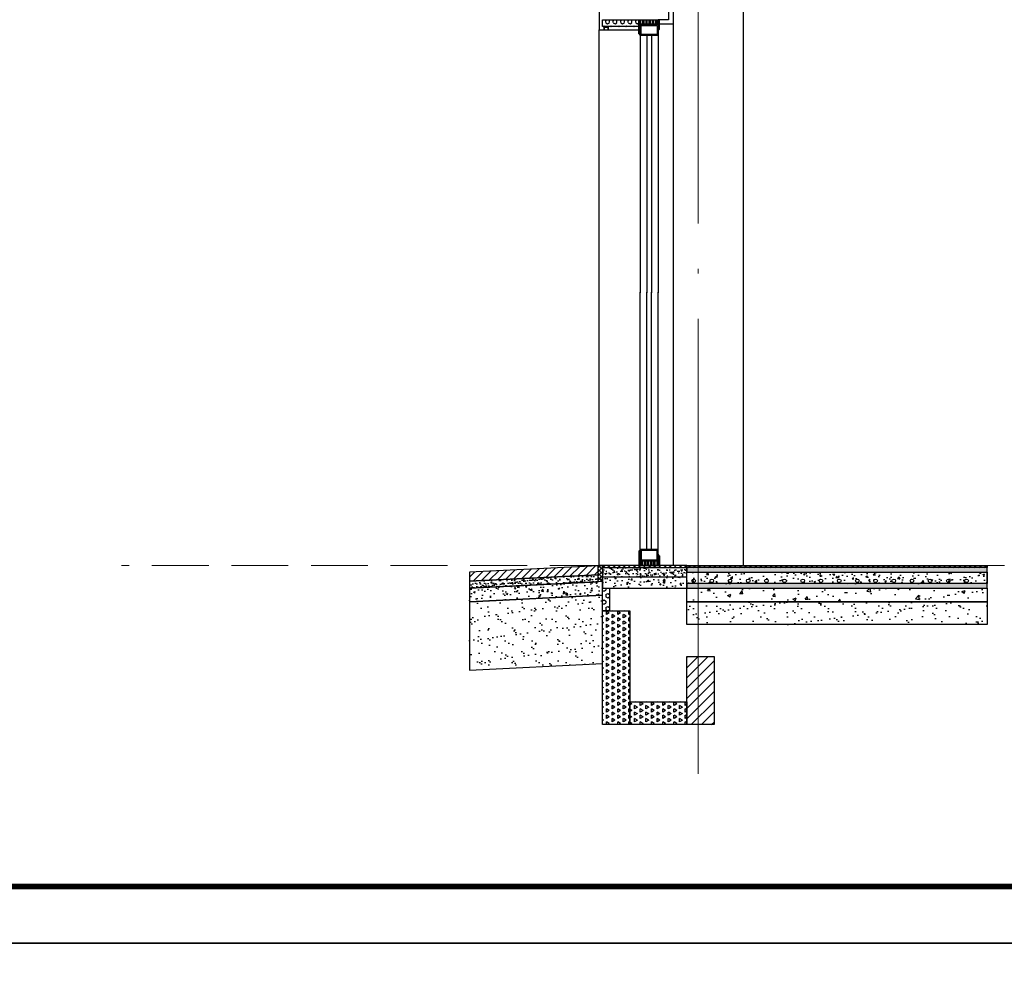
# Model space of a CAD drawing. Extents: x 447288 to 563800, y -194684 to 241749.
# Tile 40 of 91: x 472292 to 476622, y -150252 to -146072. Entities that reach past the tile are written whole.
import ezdxf

# ---------------------------------------------------------------- set-up
doc = ezdxf.new("R2010")
doc.units = 0
doc.header["$LTSCALE"] = 1000
for name, pattern in [('35$0$DASH', [0.35, 0.25, -0.1]), ('DASH', [0.35, 0.25, -0.1]), ('DOTE', [2.4200000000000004, 2, -0.2, 0.02, -0.2])]:
    doc.linetypes.add(name, pattern=pattern)
doc.layers.get('0').update_dxf_attribs({"lineweight": 20})
for name, color, linetype in [('35$0$A-detl-FINISH', 1, 'Continuous'), ('35$0$A-detl-XH', 8, 'Continuous'), ('35$0$PUB_HATCH', 8, 'Continuous'), ('35$0$保温层', 2, 'Continuous'), ('8$0$PUB_HATCH', 8, 'Continuous'), ('A-ELEV-THIN', 7, 'Continuous'), ('A-ELEV-WIN1', 135, 'Continuous'), ('A-FACE', 7, 'Continuous'), ('A-OVER', 7, 'Continuous'), ('block', 7, 'Continuous'), ('fill', 252, 'Continuous'), ('PUB_HATCH', 8, 'Continuous'), ('PUB_TITLE', 4, 'Continuous'), ('SURFACE', 6, 'Continuous')]:
    doc.layers.add(name, color=color, linetype=linetype)
doc.layers.add('A-ASIS', color=115, linetype='DASH', lineweight=0, plot=False)
doc.layers.add('DOTE', color=10, linetype='DOTE', lineweight=9)
doc.layers.add('防水', color=124, linetype='Continuous', lineweight=0)
pattern_1 = [(150, (-896823.267036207, -36838.28325070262), (-24.74667295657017, -14.28749487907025), [14.2875, -14.2875]), (210, (-896823.267036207, -36838.28325070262), (-2.9565701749e-06, -28.57499487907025), [14.2875, -14.2875]), (90, (-896835.640386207, -36845.42700070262), (-24.74667, 14.2875), [14.2875, -14.2875])]

# ---------------------------------------------------------------- blocks, each defined once
blk = doc.blocks.new('20200108.10433330')
at = {"layer": 'PUB_HATCH'}
blk.add_hatch(color=251, dxfattribs=at).paths.add_polyline_path([(20, 15), (0, 15), (0, 0), (3, 0), (3, 12), (17, 12), (17, 0), (20, 0)])
at = {"layer": 'A-ELEV-THIN'}
blk.add_lwpolyline([(20, 15), (0, 15), (0, 0), (3, 0), (3, 12), (17, 12), (17, 0), (20, 0)], close=True, dxfattribs=at)
blk = doc.blocks.new('A$C5B8A4F07')
at = {"layer": 'A-OVER'}
for p, q in [((3.500000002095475, -3.000000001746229), (3.500000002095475, -17.0000000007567)), ((10.50000000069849, -17.0000000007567), (10.50000000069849, -3.000000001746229)), ((17.50000000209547, -3.000000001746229), (17.50000000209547, -17.0000000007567)), ((24.50000000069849, -17.0000000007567), (24.50000000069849, -3.000000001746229)), ((31.50000000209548, -3.000000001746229), (31.50000000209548, -17.0000000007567)), ((38.50000000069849, -17.0000000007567), (38.50000000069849, -3.000000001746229)), ((45.50000000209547, -3.000000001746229), (45.50000000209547, -17.0000000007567)), ((52.50000000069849, -17.0000000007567), (52.50000000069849, -3.000000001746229)), ((59.50000000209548, -3.000000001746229), (59.50000000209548, -17.0000000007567)), ((66.50000000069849, -17.0000000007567), (66.50000000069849, -3.000000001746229)), ((73.50000000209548, -3.000000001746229), (73.50000000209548, -17.0000000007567))]:
    blk.add_line(p, q, dxfattribs=at)
for centre, major_axis, ratio, start_param, end_param in [((77.00000000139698, -3.000000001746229), (-3.499999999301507, 3.464245e-10), 0.8571428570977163, 3.682692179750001, 6.28318530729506), ((3.0267984e-09, -17.0000000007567), (-3.499999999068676, 5.55234e-11), 0.8571428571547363, 1.570796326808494, 3.1415926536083), ((7.000000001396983, -3.000000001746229), (-3.499999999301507, 3.464245e-10), 0.8571428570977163, 3.141592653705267, 6.28318530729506), ((14, -17.0000000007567), (3.499999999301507, 3.671023e-10), 0.8571428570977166, 3.141592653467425, 4.712388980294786), ((14.0000000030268, -17.0000000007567), (-3.499999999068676, 5.55234e-11), 0.8571428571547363, 1.570796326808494, 3.1415926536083), ((21.00000000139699, -3.000000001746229), (-3.499999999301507, 3.464245e-10), 0.8571428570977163, 3.141592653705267, 6.28318530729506), ((28, -17.0000000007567), (3.499999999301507, 3.671023e-10), 0.8571428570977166, 3.141592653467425, 4.712388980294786), ((28.0000000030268, -17.0000000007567), (-3.499999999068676, 5.55234e-11), 0.8571428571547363, 1.570796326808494, 3.1415926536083), ((35.00000000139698, -3.000000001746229), (-3.499999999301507, 3.464245e-10), 0.8571428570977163, 3.141592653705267, 6.28318530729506), ((42, -17.0000000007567), (3.499999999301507, 3.671023e-10), 0.8571428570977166, 3.141592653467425, 4.712388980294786), ((42.00000000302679, -17.0000000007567), (-3.499999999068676, 5.55234e-11), 0.8571428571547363, 1.570796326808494, 3.1415926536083), ((49.00000000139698, -3.000000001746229), (-3.499999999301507, 3.464245e-10), 0.8571428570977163, 3.141592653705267, 6.28318530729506), ((56, -17.0000000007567), (3.499999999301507, 3.671023e-10), 0.8571428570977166, 3.141592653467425, 4.712388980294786), ((56.0000000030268, -17.0000000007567), (-3.499999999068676, 5.55234e-11), 0.8571428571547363, 1.570796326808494, 3.1415926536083), ((63.00000000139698, -3.000000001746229), (-3.499999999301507, 3.464245e-10), 0.8571428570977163, 3.141592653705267, 6.28318530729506), ((70, -17.0000000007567), (3.499999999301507, 3.671023e-10), 0.8571428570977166, 3.141592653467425, 4.712388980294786), ((70.0000000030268, -17.0000000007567), (-3.499999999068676, 5.55234e-11), 0.8571428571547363, 1.570796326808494, 3.1415926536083)]:
    blk.add_ellipse(centre, major_axis=major_axis, ratio=ratio, start_param=start_param, end_param=end_param, dxfattribs=at)
blk = doc.blocks.new('A$C768061CF')
at = {"layer": '防水'}
h = blk.add_hatch(color=256, dxfattribs=at)
edge = h.paths.add_edge_path()
edge.add_line((5, 1.55705493e-08), (5, 70.00000001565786))
edge.add_arc((-4.692196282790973, 70.38075277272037), 9.699672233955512, 298.93047216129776, 357.75032269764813, ccw=False)
edge.add_line((0, 61.89152810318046), (0, 1.55705493e-08))
edge.add_line((0, 1.55705493e-08), (5, 1.55705493e-08))
h = blk.add_hatch(color=256, dxfattribs=at)
edge = h.paths.add_edge_path()
edge.add_line((85, 1.55705493e-08), (85, 49.44352616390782))
edge.add_arc((94.69219628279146, 49.82427892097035), 9.699672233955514, 182.2496773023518, 241.0695278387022)
edge.add_line((90, 41.33505425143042), (90, 1.55705493e-08))
edge.add_line((90, 1.55705493e-08), (85, 1.55705493e-08))
at = {"layer": 'A-ELEV-WIN1'}
for points in [[(5, 20.00000000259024), (85, 20.00000000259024), (85, 70.00000000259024), (5, 70.00000000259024)], [(5, 20.00000000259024), (85, 20.00000000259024), (85, 70.00000000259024), (5, 70.00000000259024)], [(10, 25.00000000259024), (80, 25.00000000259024), (80, 65.00000000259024), (10, 65.00000000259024)]]:
    blk.add_lwpolyline(points, close=True, dxfattribs=at)
at = {"layer": 'A-OVER'}
for points in [[(5, 1.55705493e-08), (5, 70.00000001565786, -0.262437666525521), (0, 61.89152810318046), (0, 1.55705493e-08)], [(85, 1.55705493e-08), (85, 49.44352616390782, 0.262437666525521), (90, 41.33505425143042), (90, 1.55705493e-08)]]:
    blk.add_lwpolyline(points, format="xyb", close=True, dxfattribs=at)
at = {"layer": 'PUB_HATCH'}
blk.add_line((85, 20.00000001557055), (85, 1.55705493e-08), dxfattribs=at)
at = {"layer": 'A-OVER'}
blk.add_blockref('A$C5B8A4F07', (4.999999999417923, 19.99999999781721), dxfattribs=at)
blk = doc.blocks.new('*U231')
blk.add_lwpolyline([(-45.00000000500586, 0), (45.00000000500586, 0)])
at = {"layer": 'A-ELEV-WIN1'}
for p, q in [((-39.99999999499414, 70.0000000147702), (-40.00000006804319, 1201.500054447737)), ((-9.999999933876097, 70.00000001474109), (-10.00000003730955, 1201.500054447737)), ((10.0000000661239, 70.00000001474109), (9.999999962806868, 1201.500054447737)), ((40.00000000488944, 70.0000000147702), (39.99999993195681, 1201.500054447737))]:
    blk.add_line(p, q, dxfattribs=at)
at = {"layer": 'A-OVER'}
blk.add_blockref('A$C768061CF', (-44.99999999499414, 1.2179953e-08), dxfattribs=at)
blk = doc.blocks.new('*U119')
at = {"layer": 'PUB_HATCH'}
h = blk.add_hatch(dxfattribs=at)
h.set_pattern_fill('HEX', color=256, scale=10, style=0)
h.set_pattern_definition([(0, (-753646.2738851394, 93869.30409602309), (0, 16.49778), [9.525, -19.05]), (120, (-753646.2738851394, 93869.30409602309), (-14.28749658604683, -8.248889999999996), [9.524999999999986, -19.04999999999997]), (60, (-753636.7488851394, 93869.30409602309), (-14.28749658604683, 8.248890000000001), [9.525, -19.05])])
h.paths.add_polyline_path([(-30.00000275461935, 30.00000275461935), (-30.00000275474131, -130.003103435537), (-1.219576e-10, -130.003103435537), (0, -5.82077e-11), (0, 30.00000275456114)])
at = {"layer": 'SURFACE'}
blk.add_lwpolyline([(-30.00000275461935, 30.00000275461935), (-30.00000275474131, -130.003103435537), (-1.219576e-10, -130.003103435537), (0, 0), (0, -5.82077e-11), (0, 30.00000275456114)], close=True, dxfattribs=at)
blk = doc.blocks.new('A$C41EA4FEE')
at = {"layer": 'PUB_HATCH'}
h = blk.add_hatch(dxfattribs=at)
h.set_pattern_fill('ANSI37', color=256, scale=8)
h.set_pattern_definition([(45, (-708028.9407824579, 456856.007386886), (-8.980256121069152, 8.980256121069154), []), (135, (-708028.9407824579, 456856.007386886), (-8.980256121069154, -8.980256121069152), [])])
h.paths.add_polyline_path([(-40.00310747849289, -1.659279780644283), (-20.00310747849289, 0.0073868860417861), (-20.00310747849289, -59.99261311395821), (-40.00310747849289, -61.65927978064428)])
h = blk.add_hatch(dxfattribs=at)
h.set_pattern_fill('ANSI37', color=256, scale=8)
h.set_pattern_definition([(45, (-708028.940782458, 456856.007386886), (-8.980256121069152, 8.980256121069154), []), (135, (-708028.940782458, 456856.007386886), (-8.980256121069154, -8.980256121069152), [])])
h.paths.add_polyline_path([(-40.00310747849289, -1.659279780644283), (-20.00310747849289, 0.0073868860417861), (-20.00310747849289, -70.74672516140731), (-40.00310747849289, -71.74672516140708)])
h = blk.add_hatch(dxfattribs=at)
h.set_pattern_fill('ANSI31', color=256, scale=15, style=0)
h.set_pattern_definition([(45, (-651969.7706645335, -105601.3198564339), (-16.83798022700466, 16.83798022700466), [])])
h.paths.add_polyline_path([(-40.00310747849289, -41.70924856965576), (-40.00310747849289, -1.659279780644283), (-605.8021910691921, -29.9492339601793), (-605.8021910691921, -69.99920274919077)])
h = blk.add_hatch(dxfattribs=at)
h.set_pattern_fill('AR-SAND', color=256, scale=10, style=0)
h.set_pattern_definition([(37.5, (-651969.7706645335, -105601.3198564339), (-0.8000156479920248, 24.47066186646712), [0, -19.304, 0, -21.59, 0, -20.6375]), (7.499999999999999, (-651969.7706645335, -105601.3198564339), (22.47616415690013, 35.84125502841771), [0, -10.414, 0, -17.399, 0, -6.667499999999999]), (327.5, (-651985.3916645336, -105601.3198564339), (39.5496185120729, 0.071859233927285), [0, -6.349999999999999, 0, -22.86, 0, -29.845]), (317.5, (-651985.3916645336, -105601.3198564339), (38.17782262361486, 11.14646616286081), [0, -3.174999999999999, 0, -14.986, 0, -17.145])])
h.paths.add_polyline_path([(-40.00310747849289, -71.74672516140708), (-40.00310747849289, -61.65927978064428), (-40.00310747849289, -41.70924856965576), (-605.8021910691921, -69.99920274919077), (-605.8021910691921, -100.0366793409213)])
h = blk.add_hatch(dxfattribs=at)
h.set_pattern_fill('混凝土', color=256, scale=10, style=0)
h.set_pattern_definition([(50, (-651969.7706645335, -105601.3198564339), (71.72601826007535, -6.27521349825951), [7.5, -82.5]), (355, (-651969.7706645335, -105601.3198564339), (-13.8751333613, 75.21921337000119), [6, -66]), (100.4514, (-651963.7934965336, -105601.8427904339), (57.85093817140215, 68.94395420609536), [6.374019, -70.1142112]), (46.1842, (-651969.7706645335, -105581.3198564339), (106.7241048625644, -16.5519014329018), [11.25, -123.75]), (96.6356, (-651960.8769900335, -105582.6991871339), (93.46627055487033, 97.41178709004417), [9.561028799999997, -105.1713]), (351.1842000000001, (-651969.7706645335, -105581.3198564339), (93.46619451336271, 97.41186009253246), [9, -99]), (21, (-651959.7706645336, -105586.3198564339), (59.69070521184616, -40.26188906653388), [7.5, -82.5]), (326, (-651959.7706645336, -105586.3198564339), (24.33153319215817, 72.5150045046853), [6, -66]), (71.4514, (-651954.7964412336, -105589.675017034), (84.02226285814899, 32.25304967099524), [6.374019, -70.1142112]), (37.5, (-651969.7706645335, -105601.3198564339), (1.215985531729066, 33.28938538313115), [0, -65.19999999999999, 0, -67, 0, -66.25]), (7.499999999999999, (-651969.7706645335, -105601.3198564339), (26.30695374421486, 39.44117118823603), [0, -38.2, 0, -63.7, 0, -25.25]), (327.5, (-651992.0706645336, -105601.3198564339), (53.3822436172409, -2.255487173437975), [0, -25, 0, -78, 0, -103.5]), (317.5, (-652002.0706645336, -105601.3198564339), (58.31861693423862, 10.01049823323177), [0, -32.5, 0, -51.79999999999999, 0, -73.5])])
h.paths.add_polyline_path([(-20.00310747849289, -130.8216783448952), (-20.00310747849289, -70.74672516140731), (-605.8021910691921, -100.0366793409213), (-605.8021910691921, -160.1116325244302)])
h = blk.add_hatch(dxfattribs=at)
h.set_pattern_fill('AR-SAND', color=256, scale=30)
h.set_pattern_definition([(37.5, (-651969.7706645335, -105601.3198564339), (-2.400046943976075, 73.41198559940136), [0, -57.91199999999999, 0, -64.77000000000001, 0, -61.91250000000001]), (7.499999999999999, (-651969.7706645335, -105601.3198564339), (67.42849247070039, 107.5237650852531), [0, -31.242, 0, -52.197, 0, -20.0025]), (327.5, (-652016.6336645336, -105601.3198564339), (118.6488555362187, 0.215577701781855), [0, -19.05, 0, -68.58, 0, -89.53500000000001]), (317.5, (-652016.6336645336, -105601.3198564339), (114.5334678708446, 33.43939848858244), [0, -9.525, 0, -44.958, 0, -51.43499999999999])])
h.paths.add_polyline_path([(-20.00310747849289, -130.8216783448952), (-605.8021910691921, -160.1116325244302), (-605.8021910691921, -460.4863984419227), (-20.00310747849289, -431.1964442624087)])
at = {"layer": 'A-FACE', "color": 2}
blk.add_lwpolyline([(-40.00310747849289, -41.70924856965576), (-40.00310747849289, -1.659279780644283), (-605.8021910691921, -29.9492339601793), (-605.8021910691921, -69.99920274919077)], close=True, dxfattribs=at)
at = {"layer": 'A-OVER'}
for points in [[(-40.00310747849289, -1.659279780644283), (-20.00310747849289, 0.0073868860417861), (-20.00310747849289, -59.99261311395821), (-40.00310747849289, -61.65927978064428)], [(-40.00310747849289, -1.659279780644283), (-20.00310747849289, 0.0073868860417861), (-20.00310747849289, -70.74672516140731), (-40.00310747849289, -71.74672516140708)], [(-40.00310747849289, -71.74672516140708), (-40.00310747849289, -61.65927978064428), (-40.00310747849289, -61.65927978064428), (-40.00310747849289, -41.70924856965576), (-605.8021910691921, -69.99920274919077), (-605.8021910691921, -100.0366793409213)], [(-20.00310747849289, -130.8216783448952), (-20.00310747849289, -70.74672516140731), (-605.8021910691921, -100.0366793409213), (-605.8021910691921, -160.1116325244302)], [(-20.00310747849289, -130.8216783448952), (-605.8021910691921, -160.1116325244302), (-605.8021910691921, -460.4863984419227), (-20.00310747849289, -431.1964442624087)]]:
    blk.add_lwpolyline(points, close=True, dxfattribs=at)
blk = doc.blocks.new('*U168')
at = {"layer": '35$0$A-detl-XH', "linetype": 'Continuous'}
h = blk.add_hatch(dxfattribs=at)
h.set_pattern_fill('混凝土', color=256, scale=10, style=0)
h.set_pattern_definition([(50, (-50413.92976868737, -34543.10917597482), (71.72601826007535, -6.27521349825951), [7.5, -82.5]), (355, (-50413.92976868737, -34543.10917597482), (-13.8751333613, 75.21921337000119), [6, -66]), (100.4514, (-50407.95260068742, -34543.63210997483), (57.85093817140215, 68.94395420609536), [6.374019, -70.1142112]), (46.18420000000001, (-50413.92976868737, -34523.10917597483), (106.7241048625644, -16.5519014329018), [11.24999999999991, -123.7499999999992]), (96.6356, (-50405.03609418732, -34524.48850667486), (93.46627055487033, 97.41178709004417), [9.561028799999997, -105.1713]), (351.1842000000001, (-50413.92976868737, -34523.10917597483), (93.46619451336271, 97.41186009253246), [9, -99]), (21, (-50403.92976868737, -34528.10917597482), (59.69070521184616, -40.26188906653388), [7.5, -82.5]), (326, (-50403.92976868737, -34528.10917597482), (24.33153319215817, 72.5150045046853), [6, -66]), (71.4514, (-50398.95554538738, -34531.46433657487), (84.02226285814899, 32.25304967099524), [6.374019, -70.1142112]), (37.5, (-50413.92976868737, -34543.10917597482), (1.215985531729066, 33.28938538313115), [0, -65.19999999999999, 0, -67, 0, -66.25]), (7.499999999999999, (-50413.92976868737, -34543.10917597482), (26.30695374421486, 39.44117118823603), [0, -38.2, 0, -63.7, 0, -25.25]), (327.5, (-50436.22976868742, -34543.10917597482), (53.3822436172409, -2.255487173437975), [0, -25, 0, -78, 0, -103.5]), (317.5, (-50446.22976868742, -34543.10917597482), (58.31861693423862, 10.01049823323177), [0, -32.5, 0, -51.79999999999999, 0, -73.5])])
h.paths.add_polyline_path([(-487.7886558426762, 99.9924670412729), (833.6118146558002, 99.99234911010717), (833.6118146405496, 49.99988189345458), (-487.7886558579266, 49.99999982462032)])
at = {"layer": '35$0$PUB_HATCH'}
h = blk.add_hatch(dxfattribs=at)
h.set_pattern_fill('ANSI31', color=256, scale=10, style=0)
h.set_pattern_definition([(45, (11.64276543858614, 0.0049129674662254), (-11.22532015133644, 11.22532015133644), [])])
h.paths.add_polyline_path([(-487.7886558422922, 129.9923491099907), (833.6118146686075, 129.9923491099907), (833.6118146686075, 119.9923491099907), (-487.7886558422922, 119.9923491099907)])
at = {"layer": '8$0$PUB_HATCH'}
h = blk.add_hatch(dxfattribs=at)
h.set_pattern_fill('HONEY', color=252, scale=5)
h.set_pattern_definition([(0, (833.6118146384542, 0), (11.90625, 6.874074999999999), [7.9375, -15.875]), (120, (833.6118146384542, 0), (-11.90624857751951, 6.874077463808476), [7.937499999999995, -15.87499999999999]), (60, (833.6118146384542, 0), (1.4224804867e-06, 13.74815246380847), [-15.875, 7.9375])])
h.paths.add_polyline_path([(833.6118146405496, 49.99988206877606), (-487.7886558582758, 50), (-487.7886558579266, 30), (833.6118146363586, 29.99988206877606)])
at = {"layer": 'PUB_HATCH', "linetype": 'Continuous'}
h = blk.add_hatch(dxfattribs=at)
h.set_pattern_fill('AR-SAND', color=256, scale=10, style=0)
h.set_pattern_definition([(37.5, (-50413.92976867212, -34533.11670893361), (-0.8000156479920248, 24.47066186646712), [0, -19.304, 0, -21.59, 0, -20.6375]), (7.499999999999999, (-50413.92976867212, -34533.11670893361), (22.47616415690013, 35.84125502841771), [0, -10.414, 0, -17.399, 0, -6.667499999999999]), (327.5, (-50429.55076867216, -34533.11670893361), (39.5496185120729, 0.071859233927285), [0, -6.349999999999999, 0, -22.86, 0, -29.845]), (317.5, (-50429.55076867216, -34533.11670893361), (38.17782262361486, 11.14646616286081), [0, -3.174999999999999, 0, -14.986, 0, -17.145])])
h.paths.add_polyline_path([(833.6118145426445, 99.99234910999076), (833.6118146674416, 119.9923491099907), (-487.7886558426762, 119.9924670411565), (-487.7886557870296, 99.9924670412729)])
blk.add_lwpolyline([(-487.7886558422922, 129.9923491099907), (833.6118146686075, 129.9923491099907), (833.6118146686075, 119.9923491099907), (-487.7886558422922, 119.9923491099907)], close=True)
at = {"linetype": 'Continuous'}
blk.add_lwpolyline([(833.6118145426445, 99.99234910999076), (833.6118146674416, 119.9923491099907), (-487.7886558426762, 119.9924670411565), (-487.7886557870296, 99.9924670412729)], close=True, dxfattribs=at)
at = {"layer": '35$0$A-detl-FINISH', "linetype": 'Continuous'}
blk.add_line((-462.7886555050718, 99.9924670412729), (833.6118146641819, 99.99234910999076), dxfattribs=at)
for centre in [(-457.3738583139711, 62.0011796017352), (-377.3738583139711, 62.0011796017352), (-297.3738583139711, 62.0011796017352), (-217.3738583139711, 62.0011796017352), (-137.3738583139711, 62.0011796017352), (-57.37385831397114, 62.0011796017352), (22.62614168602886, 62.0011796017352), (102.6261416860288, 62.0011796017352), (182.6261416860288, 62.0011796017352), (262.6261416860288, 62.0011796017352), (342.6261416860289, 62.0011796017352), (422.6261416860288, 62.0011796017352), (502.6261416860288, 62.0011796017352), (582.6261416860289, 62.0011796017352), (662.6261416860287, 62.0011796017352), (742.6261416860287, 62.0011796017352)]:
    blk.add_circle(centre, 8, dxfattribs=at)
at = {"layer": '35$0$保温层'}
blk.add_lwpolyline([(833.6118146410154, 51.99988206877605), (833.6118145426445, 99.99234910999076)], dxfattribs=at)
at = {"layer": 'A-ELEV-THIN'}
blk.add_lwpolyline([(-487.7886558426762, 99.9924670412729), (833.6118146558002, 99.99234911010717), (833.6118146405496, 49.99988189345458), (-487.7886558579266, 49.99999982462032)], close=True, dxfattribs=at)
at = {"layer": 'SURFACE', "color": 2}
blk.add_lwpolyline([(833.6118146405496, 49.99988206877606), (-487.7886558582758, 50), (-487.7886558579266, 30), (833.6118146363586, 29.99988206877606)], close=True, dxfattribs=at)
at = {"layer": '防水', "linetype": '35$0$DASH', "ltscale": 0.15, "const_width": 0.8}
blk.add_lwpolyline([(-487.7886558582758, 49.99999999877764), (833.6118146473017, 49.99988189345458)], dxfattribs=at)
blk = doc.blocks.new('*U167')
at = {"layer": 'PUB_HATCH'}
h = blk.add_hatch(dxfattribs=at)
h.set_pattern_fill('HEX', color=256, scale=10, angle=-90.00000000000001, style=0)
h.set_pattern_definition([(270, (94282.5402454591, 753541.273488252), (16.49778, -3e-15), [9.525, -19.05]), (29.99999999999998, (94282.5402454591, 753541.273488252), (-8.248889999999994, 14.28749658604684), [9.524999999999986, -19.04999999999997]), (330, (94282.5402454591, 753531.7484882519), (8.248890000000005, 14.28749658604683), [9.524999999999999, -19.05])])
h.paths.add_polyline_path([(0, 0), (-2.91038e-11, 100.0000000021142), (30.00000275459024, 100.0000000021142), (30.00000275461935, 0)])
at = {"layer": 'SURFACE'}
blk.add_lwpolyline([(0, 0), (-2.91038e-11, 100.0000000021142), (30.00000275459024, 100.0000000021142), (30.00000275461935, 0)], close=True, dxfattribs=at)
blk = doc.blocks.new('DFGSDERGE')
at = {"layer": '35$0$PUB_HATCH'}
h = blk.add_hatch(dxfattribs=at)
h.set_pattern_fill('ANSI31', color=256, scale=10, style=0)
h.set_pattern_definition([(45, (499.4375860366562, 370.0124567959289), (-11.22532015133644, 11.22532015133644), [])])
h.paths.add_polyline_path([(0.0061647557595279, 499.9998929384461), (370.0033470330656, 499.9998533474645), (370.0033470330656, 489.9998533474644), (0.0061647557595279, 489.9998929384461)])
at = {"layer": 'fill'}
h = blk.add_hatch(dxfattribs=at)
h.set_pattern_fill('TRIANG', color=256, scale=10, angle=90, style=0)
h.set_pattern_definition(pattern_1)
h.paths.add_polyline_path([(-9.97679308e-08, 299.9999523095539), (119.999999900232, 299.9999523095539), (119.999999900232, -199.9999952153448), (-9.97679308e-08, -199.9999952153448)])
h = blk.add_hatch(dxfattribs=at)
h.set_pattern_fill('TRIANG', color=256, scale=10, angle=90, style=0)
h.set_pattern_definition(pattern_1)
h.paths.add_polyline_path([(120.0000000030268, -99.99999521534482), (370.0031101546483, -99.99999522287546), (370.0031101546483, -199.9999952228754), (120.0000000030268, -199.9999952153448)])
at = {"layer": 'PUB_HATCH', "linetype": 'Continuous'}
h = blk.add_hatch(dxfattribs=at)
h.set_pattern_fill('AR-SAND', color=256, scale=10, style=0)
h.set_pattern_definition([(37.5, (-500712.1824777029, 158317.6796917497), (-0.8000156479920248, 24.47066186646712), [0, -19.304, 0, -21.59, 0, -20.6375]), (7.499999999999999, (-500712.1824777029, 158317.6796917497), (22.47616415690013, 35.84125502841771), [0, -10.414, 0, -17.399, 0, -6.667499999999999]), (327.5, (-500727.8034777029, 158317.6796917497), (39.5496185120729, 0.071859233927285), [0, -6.349999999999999, 0, -22.86, 0, -29.845]), (317.5, (-500727.8034777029, 158317.6796917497), (38.17782262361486, 11.14646616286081), [0, -3.174999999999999, 0, -14.986, 0, -17.145])])
h.paths.add_polyline_path([(0.0061647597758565, 489.9998930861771), (370.0048879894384, 489.999971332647), (370.0018061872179, 449.9999712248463), (0.0030829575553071, 449.9998929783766)])
at = {"layer": 'PUB_HATCH'}
h = blk.add_hatch(dxfattribs=at)
h.set_pattern_fill('混凝土', color=256, scale=9.999999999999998)
h.set_pattern_definition([(50, (-642820.164580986, 51904.91834911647), (71.72601826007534, -6.27521349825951), [7.499999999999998, -82.49999999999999]), (355, (-642820.164580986, 51904.91834911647), (-13.8751333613, 75.21921337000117), [5.999999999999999, -65.99999999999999]), (100.4514, (-642814.187412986, 51904.39541511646), (57.85093817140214, 68.94395420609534), [6.374018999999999, -70.11421119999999]), (46.1842, (-642820.164580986, 51924.91834911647), (106.7241048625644, -16.5519014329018), [11.25, -123.75]), (96.6356, (-642811.2709064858, 51923.53901841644), (93.4662705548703, 97.41178709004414), [9.561028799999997, -105.1712999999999]), (351.1842000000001, (-642820.164580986, 51924.91834911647), (93.46619451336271, 97.41186009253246), [8.999999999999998, -98.99999999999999]), (21, (-642810.1645809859, 51919.91834911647), (59.69070521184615, -40.26188906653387), [7.499999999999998, -82.49999999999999]), (326, (-642810.1645809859, 51919.91834911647), (24.33153319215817, 72.5150045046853), [5.999999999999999, -65.99999999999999]), (71.4514, (-642805.1903576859, 51916.56318851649), (84.02226285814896, 32.25304967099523), [6.374018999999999, -70.11421119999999]), (37.5, (-642820.164580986, 51904.91834911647), (1.215985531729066, 33.28938538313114), [0, -65.19999999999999, 0, -66.99999999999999, 0, -66.24999999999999]), (7.499999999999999, (-642820.164580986, 51904.91834911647), (26.30695374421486, 39.44117118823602), [0, -38.19999999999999, 0, -63.69999999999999, 0, -25.24999999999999]), (327.5, (-642842.464580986, 51904.91834911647), (53.38224361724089, -2.255487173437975), [0, -25, 0, -77.99999999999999, 0, -103.4999999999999]), (317.5, (-642852.464580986, 51904.91834911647), (58.31861693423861, 10.01049823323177), [0, -32.5, 0, -51.79999999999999, 0, -73.49999999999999])])
h.paths.add_polyline_path([(0.0061647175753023, 399.9999473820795), (370.0033469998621, 399.9999476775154), (370.0033470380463, 449.9998932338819), (0.0061647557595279, 449.9998929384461)])
h = blk.add_hatch(dxfattribs=at)
h.set_pattern_fill('混凝土', color=256, scale=20)
h.set_pattern_definition([(50, (-703878.9999980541, 457375.9999501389), (143.4520365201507, -12.55042699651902), [15, -165]), (355, (-703878.9999980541, 457375.9999501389), (-27.7502667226, 150.4384267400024), [12, -132]), (100.4514, (-703867.0456620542, 457374.9540821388), (115.7018763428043, 137.8879084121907), [12.748038, -140.2284224]), (46.18420000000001, (-703878.9999980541, 457415.9999501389), (213.4482097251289, -33.10380286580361), [22.49999999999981, -247.4999999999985]), (96.6356, (-703861.2126490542, 457413.2412887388), (186.9325411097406, 194.8235741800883), [19.1220576, -210.3426]), (351.1842000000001, (-703878.9999980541, 457415.9999501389), (186.9323890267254, 194.8237201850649), [18, -198]), (21, (-703858.9999980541, 457405.9999501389), (119.3814104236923, -80.52377813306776), [15, -165]), (326, (-703858.9999980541, 457405.9999501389), (48.66306638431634, 145.0300090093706), [12, -132]), (71.4514, (-703849.0515514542, 457399.2896289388), (168.0445257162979, 64.50609934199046), [12.748038, -140.2284224]), (37.5, (-703878.9999980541, 457375.9999501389), (2.431971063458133, 66.5787707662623), [0, -130.4, 0, -134, 0, -132.5]), (7.499999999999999, (-703878.9999980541, 457375.9999501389), (52.61390748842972, 78.88234237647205), [0, -76.39999999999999, 0, -127.4, 0, -50.5]), (327.5, (-703923.5999980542, 457375.9999501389), (106.7644872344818, -4.510974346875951), [0, -50, 0, -156, 0, -207]), (317.5, (-703943.5999980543, 457375.9999501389), (116.6372338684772, 20.02099646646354), [0, -65, 0, -103.6, 0, -147])])
h.paths.add_polyline_path([(370.0031101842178, 399.9999556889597), (1691.403817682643, 399.9999514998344), (1691.40381753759, 339.9999515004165), (370.0031100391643, 339.9999556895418)])
h = blk.add_hatch(dxfattribs=at)
h.set_pattern_fill('AR-SAND', color=256, scale=30)
h.set_pattern_definition([(37.5, (-3445797.99924676, -2012515.072026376), (-2.400046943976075, 73.41198559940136), [0, -57.91199999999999, 0, -64.77000000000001, 0, -61.91250000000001]), (7.499999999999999, (-3445797.99924676, -2012515.072026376), (67.42849247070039, 107.5237650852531), [0, -31.242, 0, -52.197, 0, -20.0025]), (327.5, (-3445844.86224676, -2012515.072026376), (118.6488555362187, 0.215577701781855), [0, -19.05, 0, -68.58, 0, -89.53500000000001]), (317.5, (-3445844.86224676, -2012515.072026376), (114.5334678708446, 33.43939848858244), [0, -9.525, 0, -44.958, 0, -51.43499999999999])])
h.paths.add_polyline_path([(370.0031100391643, 339.9999556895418), (1691.40381753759, 339.9999515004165), (1691.40381753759, 239.9999536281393), (370.0031100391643, 239.9999578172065)])
h = blk.add_hatch(dxfattribs=at)
h.set_pattern_fill('ANSI31', color=256, scale=19.99999999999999)
h.set_pattern_definition([(44.99999999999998, (-530305.132675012, -68829.03783789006), (-22.45064030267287, 22.45064030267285), [])])
h.paths.add_polyline_path([(370.0031101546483, -199.9999952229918), (490.0031101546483, -199.9999952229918), (490.0031101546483, 100.0000047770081), (370.0031101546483, 100.0000047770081)])
at = {"layer": 'A-ELEV-THIN', "elevation": -500}
blk.add_lwpolyline([(370.0031100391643, 339.9999556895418), (1691.40381753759, 339.9999515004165), (1691.40381753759, 239.9999536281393), (370.0031100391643, 239.9999578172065)], close=True, dxfattribs=at)
at = {"layer": 'A-ELEV-THIN'}
for points in [[(490.0031101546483, -199.9999952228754), (370.0031101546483, -199.9999952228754), (370.0031101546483, 100.0000047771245), (490.0031101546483, 100.0000047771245)], [(120.0000000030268, -99.99999521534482), (370.0031101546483, -99.99999522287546), (370.0031101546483, -199.9999952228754), (120.0000000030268, -199.9999952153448)]]:
    blk.add_lwpolyline(points, close=True, dxfattribs=at)
at = {"layer": 'A-OVER', "elevation": -500}
for points in [[(1.121457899e-06, 489.9998930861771), (370.0033470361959, 489.9999775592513)], [(1.1374067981e-06, 449.9998930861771), (370.0033470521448, 449.9999775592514)]]:
    blk.add_lwpolyline(points, dxfattribs=at)
at = {"layer": 'block', "ltscale": 0.3, "elevation": -500}
blk.add_lwpolyline([(-0.0031081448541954, 400.0000044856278), (370.0033470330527, 400.0000047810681), (370.0033470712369, 499.9999503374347), (-0.0031081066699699, 499.9999500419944)], close=True, dxfattribs=at)
at = {"layer": 'SURFACE', "elevation": -500}
blk.add_lwpolyline([(370.0031101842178, 399.9999556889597), (1691.403817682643, 399.9999514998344), (1691.40381753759, 339.9999515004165), (370.0031100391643, 339.9999556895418)], close=True, dxfattribs=at)
at = {"layer": 'SURFACE'}
blk.add_lwpolyline([(-9.97679308e-08, 299.9999523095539), (119.999999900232, 299.9999523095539), (119.999999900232, -199.9999952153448), (-9.97679308e-08, -199.9999952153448)], close=True, dxfattribs=at)
at = {"layer": '防水', "linetype": '35$0$DASH', "ltscale": 0.15, "const_width": 1.5}
blk.add_lwpolyline([(370.0033470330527, 400.0000047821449), (1691.403817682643, 399.9999514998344)], dxfattribs=at)
for name, p in [('*U168', (857.7920028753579, 370.0075042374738)), ('*U167', (-2.8365757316e-06, 299.9999523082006))]:
    blk.add_blockref(name, p)
blk = doc.blocks.new('SDFGRJ')
at = {"color": 0}
blk.add_line((589.9999884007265, 199.9925607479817), (590.000007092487, 3659.992541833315), dxfattribs=at)
at = {"layer": 'A-ELEV-THIN'}
blk.add_lwpolyline([(-44.94164164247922, 199.9926761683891), (-44.99689076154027, 2554.992555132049)], dxfattribs=at)
at = {"layer": 'A-OVER'}
for points in [[(130.003108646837, 2894.993582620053), (-94.99689081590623, 2890.732689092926), (-94.99689081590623, 2704.992555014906), (-44.99689047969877, 2704.992555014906), (-44.99689076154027, 2554.992555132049)], [(-44.99689076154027, 2554.992555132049), (130.003108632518, 2554.992555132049)], [(280.0045894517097, 2579.997081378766), (280.0045862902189, 199.9925585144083)]]:
    blk.add_lwpolyline(points, dxfattribs=at)
at = {"layer": 'A-OVER', "elevation": -500}
for points in [[(220.0031086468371, 2870.640900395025), (280.0640506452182, 2869.978682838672), (279.9975941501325, 2579.996392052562), (220.0043887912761, 2579.992552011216)], [(190.003108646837, 2849.992446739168), (260.0594676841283, 2849.983266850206), (260.0021768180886, 2599.995112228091), (220.003108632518, 2599.992551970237)]]:
    blk.add_lwpolyline(points, dxfattribs=at)
at = {"layer": 'DOTE'}
blk.add_line((390.0000024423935, -716.0806560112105), (390.0000024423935, 5599.992577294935), dxfattribs=at)
at = {"layer": 'SURFACE'}
blk.add_lwpolyline([(245.0031079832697, 199.992555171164), (-45.00037923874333, 200.0013029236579)], dxfattribs=at)
at = {"xscale": -1, "rotation": 270}
blk.add_blockref('*U119', (100.0031058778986, 2599.992555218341), dxfattribs=at)
blk.add_blockref('20200108.10433330', (-24.51311168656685, 2554.992555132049))
at = {"ltscale": 0.3}
blk.add_blockref('A$C41EA4FEE', (-9.996891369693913, 199.9925584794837, -500), dxfattribs=at)
at = {"layer": 'A-OVER', "xscale": -1, "rotation": 180}
blk.add_blockref('*U231', (175.0031086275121, 2599.992551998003), dxfattribs=at)
at = {"layer": 'A-OVER'}
for name, p in [('*U231', (175.0031086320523, 199.9925584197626)), ('DFGSDERGE', (-30.08552801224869, -300.0073911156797))]:
    blk.add_blockref(name, p, dxfattribs=at)

msp = doc.modelspace()

# ---------------------------------------------------------------- linework, layer by layer
at = {"layer": 'A-ASIS'}
msp.add_lwpolyline([(477673.37089573, -148471.5644951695), (472740.2258655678, -148471.5644886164)], dxfattribs=at)
at = {"layer": 'DOTE'}
msp.add_line((475275.5020430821, -149387.6377063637), (475275.5020430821, -143071.5644730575), dxfattribs=at)
at = {"layer": 'PUB_TITLE'}
for points in [[(462373.1543495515, -150133.7049119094), (483398.1543495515, -150133.7049119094), (483398.1543495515, -135283.7049119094), (462373.1543495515, -135283.7049119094)], [(462373.1543495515, -164983.7049119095), (483398.1543495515, -164983.7049119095), (483398.1543495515, -150133.7049119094), (462373.1543495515, -150133.7049119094)]]:
    msp.add_lwpolyline(points, close=True, dxfattribs=at)
at = {"layer": 'PUB_TITLE', "const_width": 25}
msp.add_lwpolyline([(462998.1543495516, -149883.7049119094), (483148.1543495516, -149883.7049119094), (483148.1543495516, -135533.7049119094), (462998.1543495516, -135533.7049119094)], close=True, dxfattribs=at)

# ---------------------------------------------------------------- block references
at = {"layer": 'A-OVER'}
msp.add_blockref('SDFGRJ', (474885.5020407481, -148671.5570503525), dxfattribs=at)

doc.saveas('drawing.dxf')
